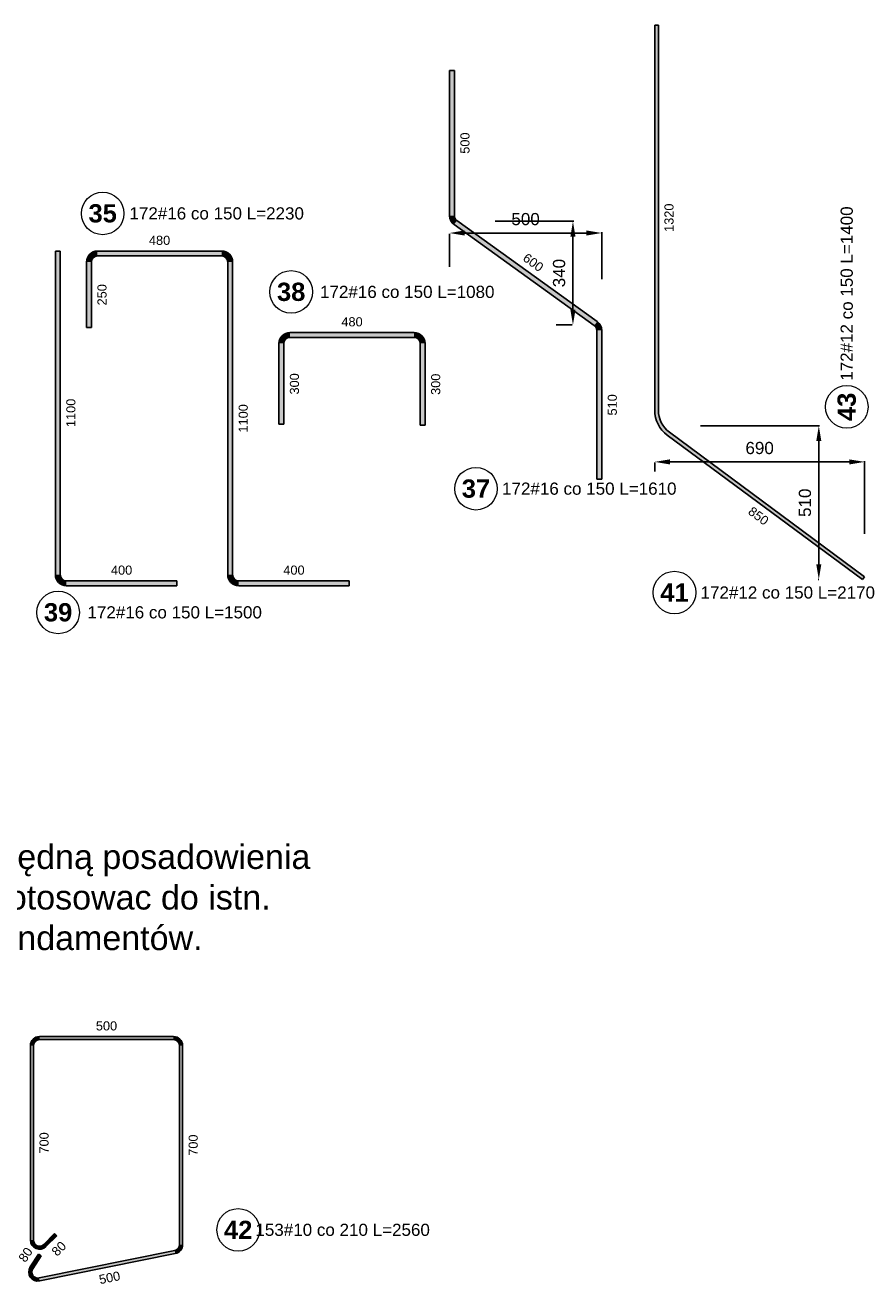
# Model space of a CAD drawing. Extents: x -257438 to 242612, y -74624 to 75879.
# Tile 13 of 21: x 97734 to 100512, y -3877 to 257. Entities that reach past the tile are written whole.
import ezdxf

# ---------------------------------------------------------------- set-up
doc = ezdxf.new("R2010")
doc.units = 0
doc.header["$LTSCALE"] = 10
doc.header["$MEASUREMENT"] = 0
doc.layers.add('P-Opis', color=1, linetype='Continuous', lineweight=18)
doc.layers.add('RCAD_pręt wyrzucony', color=130, linetype='Continuous')
doc.styles.add('style1', font='arial.ttf')
doc.styles.add('style3', font='arialbd.ttf')
doc.dimstyles.new('RBCT DIM 20', dxfattribs={"dimtxt": 40, "dimasz": 50, "dimexe": 2.5, "dimexo": 150, "dimgap": 25, "dimtad": 1, "dimdec": 0, "dimzin": 1, "dimtxsty": 'style1', "dimcen": 50, "dimclrd": 8, "dimclre": 8, "dimclrt": 2, "dimadec": 0, "dimazin": 0, "dimtfac": 1, "dimtdec": 0, "dimtmove": 0, "dimatfit": 3, "dimfxl": 1, "dimarcsym": 0})

# ---------------------------------------------------------------- blocks, each defined once
blk = doc.blocks.new('*D364')
at = {"layer": 'Defpoints', "color": 0, "transparency": 16777216}
for p in [(99127.8, -387.7), (99627.9, -426.1), (99627.9, -728.1)]:
    blk.add_point(p, dxfattribs=at)
at = {"layer": 'P-Opis', "color": 8, "lineweight": -2, "transparency": 16777216}
for p, q in [((99127.8, -537.7), (99127.8, -428.6)), ((99177.8, -426.1), (99577.9, -426.1)), ((99627.9, -578.1), (99627.9, -423.6))]:
    blk.add_line(p, q, dxfattribs=at)
at = {"layer": 'P-Opis', "color": 8, "transparency": 16777216}
for points in [[(99177.8, -417.7), (99177.8, -434.4), (99127.8, -426.1)], [(99577.9, -417.7), (99577.9, -434.4), (99627.9, -426.1)]]:
    blk.add_solid(points, dxfattribs=at)
at = {"layer": 'P-Opis', "color": 2, "transparency": 16777216, "insert": (99377.9, -380.6), "char_height": 40, "attachment_point": 5, "style": 'style1'}
blk.add_mtext('500', dxfattribs=at)
blk = doc.blocks.new('*D365')
at = {"layer": 'Defpoints', "color": 0, "transparency": 16777216}
for p in [(99127.8, -387.7), (99533.5, -728.1), (99627.9, -728.1)]:
    blk.add_point(p, dxfattribs=at)
at = {"layer": 'P-Opis', "color": 8, "lineweight": -2, "transparency": 16777216}
for p, q in [((99277.8, -387.7), (99536, -387.7)), ((99533.5, -437.7), (99533.5, -678.1)), ((99477.9, -728.1), (99531, -728.1))]:
    blk.add_line(p, q, dxfattribs=at)
at = {"layer": 'P-Opis', "color": 8, "transparency": 16777216}
for points in [[(99525.2, -437.7), (99541.9, -437.7), (99533.5, -387.7)], [(99525.2, -678.1), (99541.9, -678.1), (99533.5, -728.1)]]:
    blk.add_solid(points, dxfattribs=at)
at = {"layer": 'P-Opis', "color": 2, "transparency": 16777216, "insert": (99488.1, -557.9), "char_height": 40, "attachment_point": 5, "rotation": 90, "style": 'style1'}
blk.add_mtext('340', dxfattribs=at)
blk = doc.blocks.new('*D366')
at = {"layer": 'Defpoints', "color": 0, "transparency": 16777216}
for p in [(99802.2, -1060.1), (100491.6, -1178.4), (100491.6, -1565.4)]:
    blk.add_point(p, dxfattribs=at)
at = {"layer": 'P-Opis', "color": 8, "lineweight": -2, "transparency": 16777216}
for p, q in [((99802.2, -1210.1), (99802.2, -1180.9)), ((99852.2, -1178.4), (100441.6, -1178.4)), ((100491.6, -1415.4), (100491.6, -1175.9))]:
    blk.add_line(p, q, dxfattribs=at)
at = {"layer": 'P-Opis', "color": 8, "transparency": 16777216}
for points in [[(99852.2, -1170.1), (99852.2, -1186.8), (99802.2, -1178.4)], [(100441.6, -1170.1), (100441.6, -1186.8), (100491.6, -1178.4)]]:
    blk.add_solid(points, dxfattribs=at)
at = {"layer": 'P-Opis', "color": 2, "transparency": 16777216, "insert": (100146.9, -1133), "char_height": 40, "attachment_point": 5, "style": 'style1'}
blk.add_mtext('690', dxfattribs=at)
blk = doc.blocks.new('*D367')
at = {"layer": 'Defpoints', "color": 0, "transparency": 16777216}
for p in [(99802.2, -1060.1), (100341.3, -1565.4), (100491.6, -1565.4)]:
    blk.add_point(p, dxfattribs=at)
at = {"layer": 'P-Opis', "color": 8, "lineweight": -2, "transparency": 16777216}
for p, q in [((99952.2, -1060.1), (100343.8, -1060.1)), ((100341.3, -1110.1), (100341.3, -1515.4)), ((100341.6, -1565.4), (100338.8, -1565.4))]:
    blk.add_line(p, q, dxfattribs=at)
at = {"layer": 'P-Opis', "color": 8, "transparency": 16777216}
for points in [[(100333, -1110.1), (100349.6, -1110.1), (100341.3, -1060.1)], [(100333, -1515.4), (100349.6, -1515.4), (100341.3, -1565.4)]]:
    blk.add_solid(points, dxfattribs=at)
at = {"layer": 'P-Opis', "color": 2, "transparency": 16777216, "insert": (100295.9, -1312.7), "char_height": 40, "attachment_point": 5, "rotation": 90, "style": 'style1'}
blk.add_mtext('510', dxfattribs=at)

msp = doc.modelspace()

# ---------------------------------------------------------------- hatches: boundary and pattern name
at = {"layer": 'RCAD_pręt wyrzucony'}
for points in [[(99802.21287, 257.11112), (99814.21287, 257.11112), (99814.21287, -1008.73097), (99802.21287, -1008.73097)], [(99127.83231, 108.03894), (99143.83231, 108.03894), (99143.83231, -369.22243), (99127.83231, -369.22243)], [(99142.79386, -398.43517), (99152.14428, -385.45173), (99612.95079, -717.31563), (99603.60037, -730.29907)], [(97832.95447, -485.30805), (97848.95447, -485.30805), (97848.95447, -1549.30805), (97832.95447, -1549.30805)], [(97971.29771, -501.30805), (97971.29771, -485.30805), (98379.29771, -485.30805), (98379.29771, -501.30805)], [(97951.29771, -737.02562), (97935.29771, -737.02562), (97935.29771, -521.30805), (97951.29771, -521.30805)], [(98399.29771, -521.30805), (98415.29771, -521.30805), (98415.29771, -1549.30805), (98399.29771, -1549.30805)], [(98603.63173, -769.12732), (98603.63173, -753.12732), (99011.63173, -753.12732), (99011.63173, -769.12732)], [(99611.91234, -746.52837), (99627.91234, -746.52837), (99627.91234, -1235.30805), (99611.91234, -1235.30805)], [(98583.63173, -1054.84489), (98567.63173, -1054.84489), (98567.63173, -789.12732), (98583.63173, -789.12732)], [(99031.63173, -789.12732), (99047.63173, -789.12732), (99047.63173, -1057.49297), (99031.63173, -1057.49297)], [(99843.50892, -1090.70066), (99850.65056, -1081.05717), (100491.60564, -1555.7265), (100484.464, -1565.36999)], [(97868.95447, -1585.30805), (97868.95447, -1569.30805), (98232.12158, -1569.30805), (98232.12158, -1585.30805)], [(98435.29771, -1585.30805), (98435.29771, -1569.30805), (98798.46482, -1569.30805), (98798.46482, -1585.30805)], [(97760.93136, -3736.37093), (97750.93136, -3736.37093), (97750.93136, -3097.35033), (97760.93136, -3097.35033)], [(97780.93136, -3077.35033), (97780.93136, -3067.35033), (98220.93136, -3067.35033), (98220.93136, -3077.35033)], [(98240.93136, -3097.35033), (98250.93136, -3097.35033), (98250.93136, -3750.96062), (98240.93136, -3750.96062)], [(97830.42884, -3715.15773), (97837.4999, -3722.22879), (97802.14456, -3757.58413), (97795.0735, -3750.51306)], [(97758.73335, -3830.22303), (97750.39843, -3824.69772), (97778.02499, -3783.02311), (97786.35992, -3788.54842)], [(98224.90475, -3770.56196), (98226.89144, -3780.36262), (97781.36327, -3870.67565), (97779.37658, -3860.87499)]]:
    msp.add_hatch(color=4, dxfattribs=at).paths.add_polyline_path(points, flags=0)
h = msp.add_hatch(color=4, dxfattribs=at)
edge = h.paths.add_edge_path(flags=0)
edge.add_line((99127.83231, -369.22243), (99143.83231, -369.22243))
edge.add_arc((99163.83231, -369.22243), 20, -179.99999996, -125.76070162)
edge.add_line((99152.14428, -385.45173), (99142.79386, -398.43517))
edge.add_arc((99163.83231, -369.22243), 36, 180.00000004, 234.23929838, ccw=False)
h = msp.add_hatch(color=4, dxfattribs=at)
edge = h.paths.add_edge_path(flags=0)
edge.add_line((97971.29771, -485.30805), (97971.29771, -501.30805))
edge.add_arc((97971.29771, -521.30805), 20, 90, 180)
edge.add_line((97951.29771, -521.30805), (97935.29771, -521.30805))
edge.add_arc((97971.29771, -521.30805), 36, 450, 540, ccw=False)
h = msp.add_hatch(color=4, dxfattribs=at)
edge = h.paths.add_edge_path(flags=0)
edge.add_line((98415.29771, -521.30805), (98399.29771, -521.30805))
edge.add_arc((98379.29771, -521.30805), 20, 0, 90)
edge.add_line((98379.29771, -501.30805), (98379.29771, -485.30805))
edge.add_arc((98379.29771, -521.30805), 36, 360, 450, ccw=False)
h = msp.add_hatch(color=4, dxfattribs=at)
edge = h.paths.add_edge_path(flags=0)
edge.add_line((99627.91234, -746.52837), (99611.91234, -746.52837))
edge.add_arc((99591.91234, -746.52837), 20, 0, 54.23929838)
edge.add_line((99603.60037, -730.29907), (99612.95079, -717.31563))
edge.add_arc((99591.91234, -746.52837), 36, 360, 414.23929838, ccw=False)
h = msp.add_hatch(color=4, dxfattribs=at)
edge = h.paths.add_edge_path(flags=0)
edge.add_line((98603.63173, -753.12732), (98603.63173, -769.12732))
edge.add_arc((98603.63173, -789.12732), 20, 90, 180)
edge.add_line((98583.63173, -789.12732), (98567.63173, -789.12732))
edge.add_arc((98603.63173, -789.12732), 36, 450, 540, ccw=False)
h = msp.add_hatch(color=4, dxfattribs=at)
edge = h.paths.add_edge_path(flags=0)
edge.add_line((99047.63173, -789.12732), (99031.63173, -789.12732))
edge.add_arc((99011.63173, -789.12732), 20, 0, 90)
edge.add_line((99011.63173, -769.12732), (99011.63173, -753.12732))
edge.add_arc((99011.63173, -789.12732), 36, 360, 450, ccw=False)
h = msp.add_hatch(color=4, dxfattribs=at)
edge = h.paths.add_edge_path(flags=0)
edge.add_line((99802.21287, -1008.73097), (99814.21287, -1008.73097))
edge.add_arc((99904.21287, -1008.73097), 90, 180, 233.47762177)
edge.add_line((99850.65056, -1081.05717), (99843.50892, -1090.70066))
edge.add_arc((99904.21287, -1008.73097), 102, 540, 593.47762177, ccw=False)
h = msp.add_hatch(color=4, dxfattribs=at)
edge = h.paths.add_edge_path(flags=0)
edge.add_line((97832.95447, -1549.30805), (97848.95447, -1549.30805))
edge.add_arc((97868.95447, -1549.30805), 20, 180, 270)
edge.add_line((97868.95447, -1569.30805), (97868.95447, -1585.30805))
edge.add_arc((97868.95447, -1549.30805), 36, 540, 630, ccw=False)
h = msp.add_hatch(color=4, dxfattribs=at)
edge = h.paths.add_edge_path(flags=0)
edge.add_line((98399.29771, -1549.30805), (98415.29771, -1549.30805))
edge.add_arc((98435.29771, -1549.30805), 20, 180, 270)
edge.add_line((98435.29771, -1569.30805), (98435.29771, -1585.30805))
edge.add_arc((98435.29771, -1549.30805), 36, 540, 630, ccw=False)
h = msp.add_hatch(color=4, dxfattribs=at)
edge = h.paths.add_edge_path(flags=0)
edge.add_line((97780.93136, -3067.35033), (97780.93136, -3077.35033))
edge.add_arc((97780.93136, -3097.35033), 20, 90, 180)
edge.add_line((97760.93136, -3097.35033), (97750.93136, -3097.35033))
edge.add_arc((97780.93136, -3097.35033), 30, 450, 540, ccw=False)
h = msp.add_hatch(color=4, dxfattribs=at)
edge = h.paths.add_edge_path(flags=0)
edge.add_line((98250.93136, -3097.35033), (98240.93136, -3097.35033))
edge.add_arc((98220.93136, -3097.35033), 20, 0, 90)
edge.add_line((98220.93136, -3077.35033), (98220.93136, -3067.35033))
edge.add_arc((98220.93136, -3097.35033), 30, 360, 450, ccw=False)
h = msp.add_hatch(color=4, dxfattribs=at)
edge = h.paths.add_edge_path(flags=0)
edge.add_line((97750.93136, -3736.37093), (97760.93136, -3736.37093))
edge.add_arc((97780.93136, -3736.37093), 20, 180, 315)
edge.add_line((97795.0735, -3750.51306), (97802.14456, -3757.58413))
edge.add_arc((97780.93136, -3736.37093), 30, 540, 675, ccw=False)
h = msp.add_hatch(color=4, dxfattribs=at)
edge = h.paths.add_edge_path(flags=0)
edge.add_line((98226.89144, -3780.36262), (98224.90475, -3770.56196))
edge.add_arc((98220.93136, -3750.96062), 20, -78.5408441, 0)
edge.add_line((98240.93136, -3750.96062), (98250.93136, -3750.96062))
edge.add_arc((98220.93136, -3750.96062), 30, 281.4591559, 360, ccw=False)
h = msp.add_hatch(color=4, dxfattribs=at)
edge = h.paths.add_edge_path(flags=0)
edge.add_line((97750.39843, -3824.69772), (97758.73335, -3830.22303))
edge.add_arc((97775.40319, -3841.27365), 20, 146.4591559, 281.4591559)
edge.add_line((97779.37658, -3860.87499), (97781.36327, -3870.67565))
edge.add_arc((97775.40319, -3841.27365), 30, 506.4591559, 641.4591559, ccw=False)

# ---------------------------------------------------------------- linework, layer by layer
at = {"layer": 'RCAD_pręt wyrzucony', "color": 4}
for p, q in [((99802.21287, 257.11112), (99802.21287, -1008.73097)), ((99814.21287, 257.11112), (99802.21287, 257.11112)), ((99814.21287, 257.11112), (99814.21287, -1008.73097)), ((99127.83231, 108.03894), (99127.83231, -369.22243)), ((99143.83231, 108.03894), (99127.83231, 108.03894)), ((99143.83231, 108.03894), (99143.83231, -369.22243)), ((99142.79386, -398.43517), (99603.60037, -730.29907)), ((99152.14428, -385.45173), (99612.95079, -717.31563)), ((97832.95447, -485.30805), (97832.95447, -1549.30805)), ((97848.95447, -485.30805), (97832.95447, -485.30805)), ((97848.95447, -485.30805), (97848.95447, -1549.30805)), ((97971.29771, -485.30805), (98379.29771, -485.30805)), ((97935.29771, -737.02562), (97935.29771, -521.30805)), ((97951.29771, -737.02562), (97951.29771, -521.30805)), ((97971.29771, -501.30805), (98379.29771, -501.30805)), ((98399.29771, -521.30805), (98399.29771, -1549.30805)), ((98415.29771, -521.30805), (98415.29771, -1549.30805)), ((97935.29771, -737.02562), (97951.29771, -737.02562)), ((98603.63173, -753.12732), (99011.63173, -753.12732)), ((98603.63173, -769.12732), (99011.63173, -769.12732)), ((99611.91234, -746.52837), (99611.91234, -1235.30805)), ((99627.91234, -746.52837), (99627.91234, -1235.30805)), ((98567.63173, -1054.84489), (98567.63173, -789.12732)), ((98583.63173, -1054.84489), (98583.63173, -789.12732)), ((99031.63173, -789.12732), (99031.63173, -1057.49297)), ((99047.63173, -789.12732), (99047.63173, -1057.49297)), ((98567.63173, -1054.84489), (98583.63173, -1054.84489)), ((99047.63173, -1057.49297), (99031.63173, -1057.49297)), ((99843.50892, -1090.70066), (100484.464, -1565.36999)), ((99850.65056, -1081.05717), (100491.60564, -1555.7265)), ((99627.91234, -1235.30805), (99611.91234, -1235.30805)), ((97868.95447, -1569.30805), (98232.12158, -1569.30805)), ((98232.12158, -1569.30805), (98232.12158, -1585.30805)), ((98435.29771, -1569.30805), (98798.46482, -1569.30805)), ((98798.46482, -1569.30805), (98798.46482, -1585.30805)), ((100491.60564, -1555.7265), (100484.464, -1565.36999)), ((97868.95447, -1585.30805), (98232.12158, -1585.30805)), ((98435.29771, -1585.30805), (98798.46482, -1585.30805)), ((97750.93136, -3736.37093), (97750.93136, -3097.35033)), ((97760.93136, -3736.37093), (97760.93136, -3097.35033)), ((97780.93136, -3067.35033), (98220.93136, -3067.35033)), ((97780.93136, -3077.35033), (98220.93136, -3077.35033)), ((98240.93136, -3097.35033), (98240.93136, -3750.96062)), ((98250.93136, -3097.35033), (98250.93136, -3750.96062)), ((97830.42884, -3715.15773), (97795.0735, -3750.51306)), ((97837.4999, -3722.22879), (97830.42884, -3715.15773)), ((97837.4999, -3722.22879), (97802.14456, -3757.58413)), ((97750.39843, -3824.69772), (97778.02499, -3783.02311)), ((97758.73335, -3830.22303), (97786.35992, -3788.54842)), ((97778.02499, -3783.02311), (97786.35992, -3788.54842)), ((98224.90475, -3770.56196), (97779.37658, -3860.87499)), ((98226.89144, -3780.36262), (97781.36327, -3870.67565))]:
    msp.add_line(p, q, dxfattribs=at)
at = {"layer": 'RCAD_pręt wyrzucony', "color": 8, "lineweight": 0}
for centre in [(97988.40798, -361.81105), (98607.71184, -619.83311), (100433.26699, -997.48168), (99214.91786, -1266.55406), (99867.06814, -1607.93608), (97841.90374, -1673.13048), (98433.70852, -3702.73614)]:
    msp.add_circle(centre, 70, dxfattribs=at)
at = {"layer": 'RCAD_pręt wyrzucony', "color": 4}
for centre, radius, start, end in [((99163.83231, -369.22243), 36, 180.00000004, 234.23929838), ((99163.83231, -369.22243), 20, 180.00000004, 234.23929838), ((97971.29771, -521.30805), 36, 90, 180), ((98379.29771, -521.30805), 36, 360, 90), ((97971.29771, -521.30805), 20, 90, 180), ((98379.29771, -521.30805), 20, 360, 90), ((99591.91234, -746.52837), 20, 360, 54.23929838), ((99591.91234, -746.52837), 36, 360, 54.23929838), ((98603.63173, -789.12732), 36, 90, 180), ((98603.63173, -789.12732), 20, 90, 180), ((99011.63173, -789.12732), 36, 360, 90), ((99011.63173, -789.12732), 20, 360, 90), ((99904.21287, -1008.73097), 102, 180, 233.47762177), ((99904.21287, -1008.73097), 90, 180, 233.47762177), ((97868.95447, -1549.30805), 36, 180, 270), ((97868.95447, -1549.30805), 20, 180, 270), ((98435.29771, -1549.30805), 36, 180, 270), ((98435.29771, -1549.30805), 20, 180, 270), ((97780.93136, -3097.35033), 30, 90, 180), ((97780.93136, -3097.35033), 20, 90, 180), ((98220.93136, -3097.35033), 30, 360, 90), ((98220.93136, -3097.35033), 20, 360, 90), ((97780.93136, -3736.37093), 30, 180, 315), ((97780.93136, -3736.37093), 20, 180, 315), ((98220.93136, -3750.96062), 20, 281.4591559, 360), ((98220.93136, -3750.96062), 30, 281.4591559, 360), ((97775.40319, -3841.27365), 30, 146.4591559, 281.4591559), ((97775.40319, -3841.27365), 20, 146.4591559, 281.4591559)]:
    msp.add_arc(centre, radius, start, end, dxfattribs=at)

# ---------------------------------------------------------------- texts
at = {"color": 1, "true_color": 0xff0f0f, "insert": (97614.66077, -2436.37213), "char_height": 80, "attachment_point": 1, "style": 'style1'}
msp.add_mtext_dynamic_manual_height_columns('rzędną posadowienia dotosowac do istn. fundamentów.', width=1067.4051339, gutter_width=12.5, heights=[0], dxfattribs=at)
at = {"layer": 'RCAD_pręt wyrzucony', "color": 1, "attachment_point": 5}
for s, insert, char_height, rotation, style in [('500', (99178.83231, -130.59175), 30, 90.00000004, 'style1'), ('1320', (99849.21287, -375.80992), 30, 90, 'style1'), ('600', (99403.00158, -522.98241), 30, 324.23929838, 'style1'), ('250', (97986.29771, -629.16684), 30, 90, 'style1'), ('300', (98618.63173, -921.9861), 30, 90, 'style1'), ('300', (99082.63173, -923.31015), 30, 90, 'style1'), ('1100', (97883.95447, -1017.30805), 30, 90, 'style1'), ('1100', (98450.29771, -1035.30805), 30, 90, 'style1'), ('510', (99662.91234, -990.91821), 30, 90, 'style1'), ('43', (100433.26699, -997.48168), 60, 90, 'style3'), ('850', (100143.15668, -1356.16219), 30, 323.47762177, 'style1'), ('700', (97795.93136, -3416.86063), 30, 90, 'style1'), ('700', (98285.93136, -3424.15548), 30, 90, 'style1'), ('80', (97735.03949, -3784.52182), 30, 56.4591559, 'style1'), ('80', (97844.57097, -3764.6552), 30, 45, 'style1'), ('500', (98011.08078, -3859.82147), 30, 11.4591559, 'style1')]:
    msp.add_mtext(s, dxfattribs=dict(at, insert=insert, char_height=char_height, rotation=rotation, style=style))
for s, insert, char_height, style in [('35', (97988.40798, -361.81105), 60, 'style3'), ('480', (98175.29771, -450.30805), 30, 'style1'), ('38', (98607.71184, -619.83311), 60, 'style3'), ('480', (98807.63173, -718.12732), 30, 'style1'), ('37', (99214.91786, -1266.55406), 60, 'style3'), ('400', (98050.53803, -1534.30805), 30, 'style1'), ('400', (98616.88127, -1534.30805), 30, 'style1'), ('41', (99867.06814, -1607.93608), 60, 'style3'), ('39', (97841.90374, -1673.13048), 60, 'style3'), ('500', (98000.93136, -3032.35033), 30, 'style1'), ('42', (98433.70852, -3702.73614), 60, 'style3')]:
    msp.add_mtext(s, dxfattribs=dict(at, insert=insert, char_height=char_height, style=style))
at = {"layer": 'RCAD_pręt wyrzucony', "color": 2, "char_height": 40, "attachment_point": 5, "style": 'style1'}
for s, insert in [('172#16 co 150 L=2230', (98362.96124, -361.81105)), ('172#16 co 150 L=1080', (98989.12084, -619.83311)), ('172#16 co 150 L=1610', (99587.19617, -1266.55406)), ('172#12 co 150 L=2170', (100239.34645, -1607.93608)), ('172#16 co 150 L=1500', (98224.94049, -1673.13048)), ('153#10 co 210 L=2560', (98776.77809, -3702.73614))]:
    msp.add_mtext(s, dxfattribs=dict(at, insert=insert))
at = {"layer": 'RCAD_pręt wyrzucony', "color": 2, "insert": (100433.26699, -625.20337), "char_height": 40, "attachment_point": 5, "rotation": 90, "style": 'style1'}
msp.add_mtext('172#12 co 150 L=1400', dxfattribs=at)

# ---------------------------------------------------------------- dimensions: what is measured, and where the dimension line sits
at = {"layer": 'P-Opis', "color": 6}
for base, p1, p2, text, picture, middle in [((99627.91234, -426.05602), (99127.83231, -387.66014), (99627.91234, -728.09066), '500', '*D364', (99377.87232, -380.6331)), ((100491.60564, -1178.43052), (99802.21287, -1060.11822), (100491.60564, -1565.36999), '690', '*D366', (100146.90925, -1133.0076))]:
    dim = msp.add_linear_dim(base=base, p1=p1, p2=p2, text=text, dimstyle='RBCT DIM 20', dxfattribs=at)
    dim.commit()
    dim.dimension.update_dxf_attribs({"geometry": picture, "text_midpoint": middle})
for base, p1, p2, text, picture, middle in [((99533.54875, -728.09066), (99127.83231, -387.66014), (99627.91234, -728.09066), '340', '*D365', (99488.11219, -557.8754)), ((100341.30943, -1565.36999), (99802.21287, -1060.11822), (100491.60564, -1565.36999), '510', '*D367', (100295.88651, -1312.74411))]:
    dim = msp.add_linear_dim(base=base, p1=p1, p2=p2, angle=90, text=text, dimstyle='RBCT DIM 20', dxfattribs=at)
    dim.commit()
    dim.dimension.update_dxf_attribs({"geometry": picture, "text_midpoint": middle})

doc.saveas('drawing.dxf')
